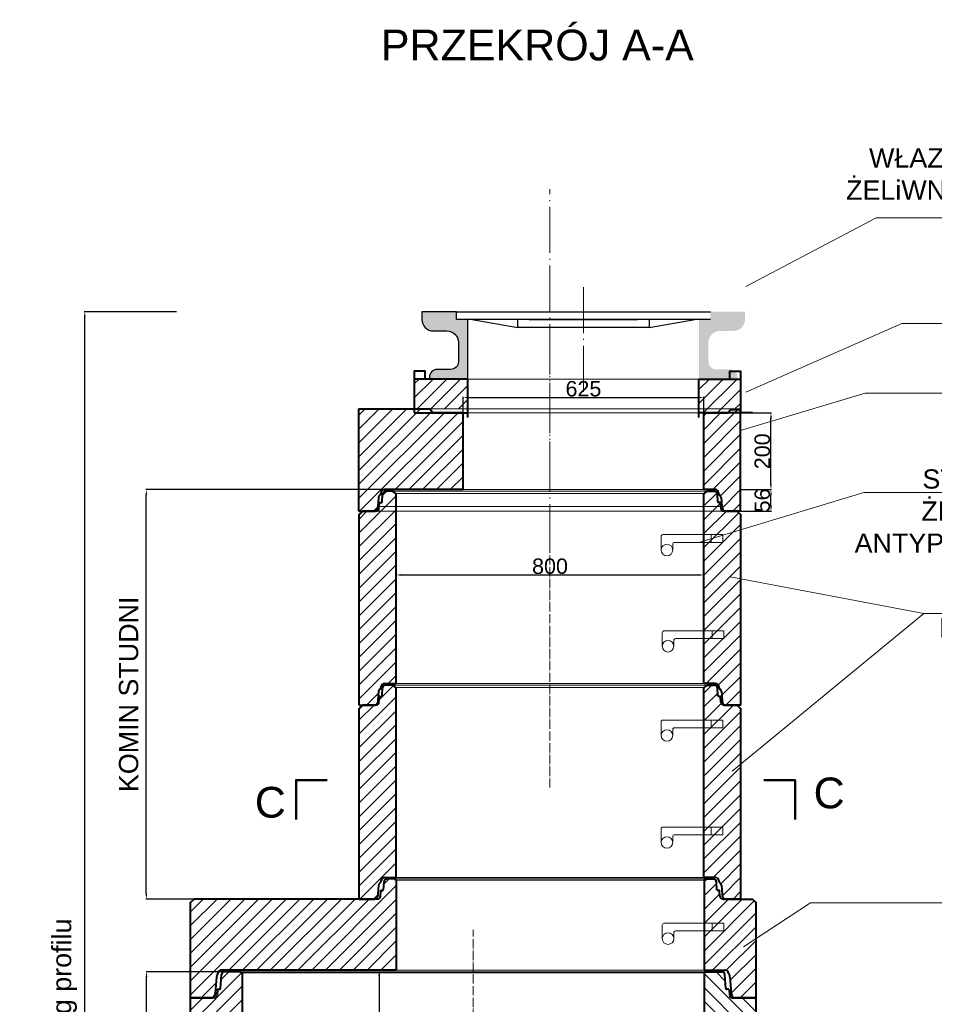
# Model space of a CAD drawing. Header units: millimetres. Extents: x 2899 to 19905, y -19 to 6657.
# Tile 3 of 6: x 2899 to 5276, y 4027 to 6586. Entities that reach past the tile are written whole.
import ezdxf

# ---------------------------------------------------------------- set-up
doc = ezdxf.new("R2010")
doc.units = ezdxf.units.MM
doc.linetypes.add('ACAD_ISO04W100', pattern=[30.5, 24, -3, 0.5, -3])
doc.layers.add('kresk', color=7, linetype='Continuous')
doc.layers.add('studnia', color=3, linetype='Continuous')
for name, color, linetype, lineweight in [('odnośniki', 7, 'Continuous', 15), ('Osie', 222, 'ACAD_ISO04W100', 20), ('Pomocnicze', 174, 'Continuous', 13), ('Przekrój', 1, 'Continuous', 40), ('Stopnie', 22, 'Continuous', 13), ('Szrafowanie', 251, 'Continuous', 9), ('Widok', 8, 'Continuous', 20), ('Wymiarowanie', 84, 'Continuous', 13)]:
    doc.layers.add(name, color=color, linetype=linetype, lineweight=lineweight)
doc.styles.add('arial', font='arial.ttf')
doc.dimstyles.new('ISO-25', dxfattribs={"dimtxt": 40, "dimasz": 14, "dimexe": 1.25, "dimexo": 0.625, "dimgap": 2, "dimtad": 1, "dimtxsty": 'arial', "dimcen": 2.5, "dimadec": 0, "dimazin": 0, "dimtfac": 1, "dimtmove": 0, "dimatfit": 3, "dimfxl": 0, "dimarcsym": 0})
pattern_1 = [(45, (-116239.69, -7192.924), (-17.960512, 17.960512), [])]
pattern_2 = [(45, (-116239.69, -7456.09), (-17.960512, 17.960512), [])]
pattern_3 = [(45, (-120020.768, -11756.494), (-17.960512, 17.960512), [])]

# ---------------------------------------------------------------- blocks, each defined once
blk = doc.blocks.new('*D7')
at = {"layer": 'Defpoints', "color": 0, "transparency": 16777216}
for p in [(3877.1, 5305.9), (4677.1, 5304.8), (4677.1, 5142.6)]:
    blk.add_point(p, dxfattribs=at)
at = {"layer": 'Wymiarowanie', "color": 0, "lineweight": -2, "transparency": 16777216}
for p, q in [((3877.1, 5305.2), (3877.1, 5141.4)), ((4677.1, 5304.2), (4677.1, 5141.4)), ((3891.1, 5142.6), (4663.1, 5142.6))]:
    blk.add_line(p, q, dxfattribs=at)
at = {"layer": 'Wymiarowanie', "color": 0, "transparency": 16777216}
for points in [[(3891.1, 5145), (3891.1, 5140.3), (3877.1, 5142.6)], [(4663.1, 5145), (4663.1, 5140.3), (4677.1, 5142.6)]]:
    blk.add_solid(points, dxfattribs=at)
at = {"layer": 'Wymiarowanie', "color": 0, "transparency": 16777216, "insert": (4277.1, 5165.1), "char_height": 40, "attachment_point": 5, "style": 'arial'}
blk.add_mtext('800', dxfattribs=at)
blk = doc.blocks.new('*D15')
at = {"layer": 'Defpoints', "color": 0, "transparency": 16777216}
for p in [(3228.6, 4111.4), (3431.7, 4111.4), (3342.6, 2303.4)]:
    blk.add_point(p, dxfattribs=at)
at = {"layer": 'Wymiarowanie', "color": 0, "lineweight": -2, "transparency": 16777216}
for p, q in [((3431.1, 4111.4), (3227.4, 4111.4)), ((3228.6, 2317.4), (3228.6, 4097.4)), ((3342, 2303.4), (3227.4, 2303.4))]:
    blk.add_line(p, q, dxfattribs=at)
at = {"layer": 'Wymiarowanie', "color": 0, "transparency": 16777216}
for points in [[(3226.3, 4097.4), (3231, 4097.4), (3228.6, 4111.4)], [(3226.3, 2317.4), (3231, 2317.4), (3228.6, 2303.4)]]:
    blk.add_solid(points, dxfattribs=at)
at = {"layer": 'Wymiarowanie', "color": 0, "transparency": 16777216, "insert": (3182.8, 3207.4), "char_height": 50, "attachment_point": 5, "rotation": 90, "style": 'arial'}
blk.add_mtext('KOMORA STUDNI', dxfattribs=at)
blk = doc.blocks.new('*D16')
at = {"layer": 'Defpoints', "color": 0, "transparency": 16777216}
for p in [(3228.1, 5364.4), (4051.5, 5364.4), (3352.2, 4300.4)]:
    blk.add_point(p, dxfattribs=at)
at = {"layer": 'Wymiarowanie', "color": 0, "lineweight": -2, "transparency": 16777216}
for p, q in [((4050.8, 5364.4), (3226.9, 5364.4)), ((3228.1, 4314.4), (3228.1, 5350.4)), ((3351.6, 4300.4), (3226.9, 4300.4))]:
    blk.add_line(p, q, dxfattribs=at)
at = {"layer": 'Wymiarowanie', "color": 0, "transparency": 16777216}
for points in [[(3225.8, 5350.4), (3230.5, 5350.4), (3228.1, 5364.4)], [(3225.8, 4314.4), (3230.5, 4314.4), (3228.1, 4300.4)]]:
    blk.add_solid(points, dxfattribs=at)
at = {"layer": 'Wymiarowanie', "color": 0, "transparency": 16777216, "insert": (3182.3, 4832.4), "char_height": 50, "attachment_point": 5, "rotation": 90, "style": 'arial'}
blk.add_mtext('KOMIN STUDNI', dxfattribs=at)
blk = doc.blocks.new('*D9')
at = {"layer": 'Defpoints', "color": 0, "transparency": 16777216}
for p in [(4676.5, 5603.9), (4051.5, 5563.8), (4676.5, 5563.8)]:
    blk.add_point(p, dxfattribs=at)
at = {"layer": 'Wymiarowanie', "color": 0, "lineweight": -2, "transparency": 16777216}
for p, q in [((4051.5, 5564.4), (4051.5, 5605.2)), ((4676.5, 5564.4), (4676.5, 5605.2)), ((4065.5, 5603.9), (4662.5, 5603.9))]:
    blk.add_line(p, q, dxfattribs=at)
at = {"layer": 'Wymiarowanie', "color": 0, "transparency": 16777216}
for points in [[(4065.5, 5606.3), (4065.5, 5601.6), (4051.5, 5603.9)], [(4662.5, 5606.3), (4662.5, 5601.6), (4676.5, 5603.9)]]:
    blk.add_solid(points, dxfattribs=at)
at = {"layer": 'Wymiarowanie', "color": 0, "transparency": 16777216, "insert": (4364, 5626.4), "char_height": 40, "attachment_point": 5, "style": 'arial'}
blk.add_mtext('625', dxfattribs=at)
blk = doc.blocks.new('*D10')
at = {"layer": 'Defpoints', "color": 0, "transparency": 16777216}
for p in [(4772.5, 5364.4), (4851.3, 5364.4), (4772.5, 5308.4)]:
    blk.add_point(p, dxfattribs=at)
at = {"layer": 'Wymiarowanie', "color": 0, "lineweight": -2, "transparency": 16777216}
for p, q in [((4773.1, 5364.4), (4852.6, 5364.4)), ((4851.3, 5322.4), (4851.3, 5350.4)), ((4773.1, 5308.4), (4852.6, 5308.4))]:
    blk.add_line(p, q, dxfattribs=at)
at = {"layer": 'Wymiarowanie', "color": 0, "transparency": 16777216}
for points in [[(4849, 5350.4), (4853.6, 5350.4), (4851.3, 5364.4)], [(4849, 5322.4), (4853.6, 5322.4), (4851.3, 5308.4)]]:
    blk.add_solid(points, dxfattribs=at)
at = {"layer": 'Wymiarowanie', "color": 0, "transparency": 16777216, "insert": (4828.9, 5336.4), "char_height": 40, "attachment_point": 5, "rotation": 90, "style": 'arial'}
blk.add_mtext('56', dxfattribs=at)
blk = doc.blocks.new('*D11')
at = {"layer": 'Defpoints', "color": 0, "transparency": 16777216}
for p in [(4772.5, 5563.8), (4851.3, 5563.8), (4772.5, 5364.4)]:
    blk.add_point(p, dxfattribs=at)
at = {"layer": 'Wymiarowanie', "color": 0, "lineweight": -2, "transparency": 16777216}
for p, q in [((4773.1, 5563.8), (4852.6, 5563.8)), ((4851.3, 5378.4), (4851.3, 5549.8)), ((4773.1, 5364.4), (4852.6, 5364.4))]:
    blk.add_line(p, q, dxfattribs=at)
at = {"layer": 'Wymiarowanie', "color": 0, "transparency": 16777216}
for points in [[(4849, 5549.8), (4853.6, 5549.8), (4851.3, 5563.8)], [(4849, 5378.4), (4853.6, 5378.4), (4851.3, 5364.4)]]:
    blk.add_solid(points, dxfattribs=at)
at = {"layer": 'Wymiarowanie', "color": 0, "transparency": 16777216, "insert": (4828.9, 5464.1), "char_height": 40, "attachment_point": 5, "rotation": 90, "style": 'arial'}
blk.add_mtext('200', dxfattribs=at)
blk = doc.blocks.new('A$C60866527')
at = {"layer": 'Szrafowanie'}
h = blk.add_hatch(dxfattribs=at)
h.set_pattern_fill('ANSI31', color=256, scale=8, style=0)
h.set_pattern_definition([(45, (-119582.268, -10324.494), (-17.960512, 17.960512), [])])
h.paths.add_polyline_path([(135, 568.8), (133.4, 568.8), (130.2, 572), (89.1, 572, 0.391731), (81.2, 564.6), (78.4, 528.6, -0.391731), (76, 526.4), (71.8, 526.4, 0.394639), (70.2, 524.9), (69.3, 511.5, -0.394639), (61.3, 504), (0, 504), (0, 0), (55.3, 0, 0.339227), (63, 5.9), (64.6, 12), (67.8, 53.9, -0.202057), (70.2, 59.7, 0.142323), (71.5, 64, -0.414214), (79.5, 72), (135, 72)])
h = blk.add_hatch(dxfattribs=at)
h.set_pattern_fill('ANSI31', color=256, scale=8, style=0)
h.set_pattern_definition([(135, (121052.267, -10324.494), (17.960512, 17.960512), [])])
h.paths.add_polyline_path([(1335, 568.8), (1336.6, 568.8), (1339.8, 572), (1380.9, 572, -0.391731), (1388.8, 564.6), (1391.6, 528.6, 0.391731), (1394, 526.4), (1398.2, 526.4, -0.394639), (1399.8, 524.9), (1400.7, 511.5, 0.394639), (1408.7, 504), (1470, 504), (1470, 0), (1414.7, 0, -0.339227), (1407, 5.9), (1405.4, 12), (1402.2, 53.9, 0.202057), (1399.8, 59.7, -0.142323), (1398.5, 64, 0.414214), (1390.5, 72), (1335, 72)])
at = {"layer": 'Przekrój'}
for p, q in [((78.4, 528.6), (81.2, 564.6)), ((130.2, 572), (89.1, 572)), ((133.4, 568.8), (130.2, 572)), ((135, 568.8), (133.4, 568.8)), ((135, 568.8), (135, 72)), ((1335, 568.8), (1335, 72)), ((1335, 568.8), (1336.6, 568.8)), ((1336.6, 568.8), (1339.8, 572)), ((1339.8, 572), (1380.9, 572)), ((1391.6, 528.6), (1388.8, 564.6)), ((70.2, 524.9), (69.3, 511.5)), ((71.8, 526.4), (76, 526.4)), ((1398.2, 526.4), (1394, 526.4)), ((1399.8, 524.9), (1400.7, 511.5)), ((0, 0), (0, 504)), ((61.3, 504), (0, 504)), ((1408.7, 504), (1470, 504)), ((1470, 0), (1470, 504)), ((67.8, 53.9), (64.6, 12)), ((135, 72), (79.5, 72)), ((1335, 72), (1390.5, 72)), ((1402.2, 53.9), (1405.4, 12)), ((64.6, 12), (63, 5.9)), ((1405.4, 12), (1407, 5.9)), ((0, 0), (55.3, 0)), ((1470, 0), (1414.7, 0))]:
    blk.add_line(p, q, dxfattribs=at)
for centre, radius, start, end in [((89.1, 564), 8, 90, 175.5672), ((1380.9, 564), 8, 4.4328, 90), ((71.8, 524.8), 1.6, 90, 176.1445), ((76, 528.8), 2.4, 270, 355.5672), ((1394, 528.8), 2.4, 184.4328, 270), ((1398.2, 524.8), 1.6, 3.8555, 90), ((61.3, 512), 8, 270, 356.1445), ((1408.7, 512), 8, 183.8555, 270), ((75.8, 53.9), 8, 134.3071, 180), ((63.4, 64), 8.08, 327.4884, 359.8888), ((79.5, 64), 8, 90, 180), ((1390.5, 64), 8, 0, 90), ((1406.6, 64), 8.08, 180.1112, 212.5116), ((1394.2, 53.9), 8, 0, 45.6929), ((55.3, 8), 8, 270, 344.9533), ((1414.7, 8), 8, 195.0467, 270)]:
    blk.add_arc(centre, radius, start, end, dxfattribs=at)
at = {"layer": 'Widok'}
for p, q in [((130.2, 572), (1339.8, 572)), ((135, 568.8), (1335, 568.8)), ((135, 72), (1335, 72))]:
    blk.add_line(p, q, dxfattribs=at)
blk = doc.blocks.new('A$C73A06447')
at = {"layer": 'Szrafowanie'}
h = blk.add_hatch(dxfattribs=at)
h.set_pattern_fill('ANSI31', color=256, scale=8, style=0)
h.set_pattern_definition(pattern_3)
h.paths.add_polyline_path([(96, 549.6), (94.4, 549.6), (88, 556), (68.9, 556, 0.393329), (61, 548.6), (59.5, 527.9, -0.393329), (57.9, 526.4), (54.2, 526.4, 0.372738), (52.6, 525), (51.6, 511.4, -0.393329), (43.7, 504), (9.6, 504), (1.6, 496), (0, 496), (0, 0), (39.7, 0, 0.340366), (47.4, 6), (49, 12), (50.7, 34.8, -0.249557), (54.2, 41.4, 0.247018), (57.7, 48, -0.414214), (65.7, 56), (96, 56)])
h = blk.add_hatch(dxfattribs=at)
h.set_pattern_fill('ANSI31', color=256, scale=8, style=0)
h.set_pattern_definition(pattern_3)
h.paths.add_polyline_path([(992, 496), (990.4, 496), (982.4, 504), (952.3, 504), (948.3, 504, -0.393329), (940.4, 511.4), (939.4, 525, 0.372738), (937.8, 526.4), (934.1, 526.4, -0.393329), (932.5, 527.9), (931, 548.6, 0.393329), (923.1, 556), (904, 556), (897.6, 549.6), (896, 549.6), (896, 56), (926.3, 56, -0.414214), (934.3, 48, 0.247018), (937.8, 41.4, -0.249557), (941.3, 34.8), (943, 12), (944.6, 6, 0.340366), (952.3, 0), (992, 0)])
at = {"layer": 'Przekrój'}
for p, q in [((59.5, 527.9), (61, 548.6)), ((88, 556), (68.4, 556)), ((94.4, 549.6), (88, 556)), ((94.4, 549.6), (96, 549.6)), ((96, 56), (96, 549.6)), ((897.6, 549.6), (896, 549.6)), ((896, 56), (896, 549.6)), ((897.6, 549.6), (904, 556)), ((904, 556), (923.6, 556)), ((932.5, 527.9), (931, 548.6)), ((51.6, 511.4), (52.6, 524.8)), ((54.2, 526.4), (57.9, 526.4)), ((937.8, 526.4), (934.1, 526.4)), ((940.4, 511.4), (939.4, 524.8)), ((0, 0), (0, 496)), ((1.6, 496), (0, 496)), ((1.6, 496), (9.6, 504)), ((43.7, 504), (9.6, 504)), ((948.3, 504), (982.4, 504)), ((990.4, 496), (982.4, 504)), ((990.4, 496), (992, 496)), ((992, 0), (992, 496)), ((65.7, 56), (96, 56)), ((926.3, 56), (896, 56)), ((50.7, 35.9), (49, 12)), ((941.3, 35.9), (943, 12)), ((49, 12), (47.4, 6)), ((943, 12), (944.6, 6)), ((0, 0), (39.7, 0)), ((992, 0), (952.3, 0))]:
    blk.add_line(p, q, dxfattribs=at)
for centre, radius, start, end in [((68.9, 548), 8, 90, 175.8846), ((923.1, 548), 8, 4.1154, 90), ((54.2, 524.8), 1.6, 90, 180), ((57.9, 528), 1.6, 270, 355.8846), ((934.1, 528), 1.6, 184.1154, 270), ((937.8, 524.8), 1.6, 0, 90), ((43.7, 512), 8, 270, 355.8846), ((948.3, 512), 8, 184.1154, 270), ((65.7, 48), 8, 90, 180), ((926.3, 48), 8, 0, 90), ((58.7, 34.8), 8, 123.9505, 171.8059), ((49.7, 48), 8, 304.4987, 0), ((942.3, 48), 8, 180, 235.5013), ((933.3, 34.8), 8, 8.1941, 56.0495), ((39.7, 8), 8, 270, 345.1872), ((952.3, 8), 8, 194.8128, 270)]:
    blk.add_arc(centre, radius, start, end, dxfattribs=at)
at = {"layer": 'Widok'}
for p, q in [((88, 556), (904, 556)), ((96, 549.6), (896, 549.6)), ((96, 56), (896, 56))]:
    blk.add_line(p, q, dxfattribs=at)
blk = doc.blocks.new('*D17')
at = {"layer": 'Defpoints', "color": 0, "transparency": 16777216}
for p in [(3834.7, 4115.4), (3834.2, 2651.9), (3835.5, 2651.9)]:
    blk.add_point(p, dxfattribs=at)
at = {"layer": 'Wymiarowanie', "color": 0, "lineweight": -2, "transparency": 16777216}
for p, q in [((3834.1, 4115.4), (3832.2, 4115.4)), ((3833.4, 4101.4), (3834.2, 2665.9)), ((3834.9, 2651.9), (3832.9, 2651.9))]:
    blk.add_line(p, q, dxfattribs=at)
at = {"layer": 'Wymiarowanie', "color": 0, "transparency": 16777216}
for points in [[(3835.7, 4101.4), (3831.1, 4101.4), (3833.4, 4115.4)], [(3836.5, 2665.9), (3831.8, 2665.9), (3834.2, 2651.9)]]:
    blk.add_solid(points, dxfattribs=at)
at = {"layer": 'Wymiarowanie', "color": 0, "transparency": 16777216, "insert": (3865.8, 3383.7), "char_height": 50, "attachment_point": 5, "rotation": 270.0302, "style": 'arial'}
blk.add_mtext('min. 2,0m', dxfattribs=at)
blk = doc.blocks.new('*D34')
at = {"layer": 'Defpoints', "color": 0, "transparency": 16777216}
for p in [(3068.1, 5826.9), (3306.8, 5826.9), (3182.1, 2303.4)]:
    blk.add_point(p, dxfattribs=at)
at = {"layer": 'Wymiarowanie', "color": 0, "lineweight": -2, "transparency": 16777216}
for p, q in [((3306.2, 5826.9), (3066.9, 5826.9)), ((3068.1, 2317.4), (3068.1, 5812.9)), ((3181.4, 2303.4), (3066.9, 2303.4))]:
    blk.add_line(p, q, dxfattribs=at)
at = {"layer": 'Wymiarowanie', "color": 0, "transparency": 16777216}
for points in [[(3065.8, 5812.9), (3070.5, 5812.9), (3068.1, 5826.9)], [(3065.8, 2317.4), (3070.5, 2317.4), (3068.1, 2303.4)]]:
    blk.add_solid(points, dxfattribs=at)
at = {"layer": 'Wymiarowanie', "color": 0, "transparency": 16777216, "insert": (3015.4, 4065.2), "char_height": 50, "attachment_point": 5, "rotation": 90, "style": 'arial'}
blk.add_mtext('H wg profilu', dxfattribs=at)

msp = doc.modelspace()

# ---------------------------------------------------------------- hatches: boundary and pattern name
at = {"layer": 'kresk'}
h = msp.add_hatch(color=0, dxfattribs=at)
h.paths.add_polyline_path([(4063.952, 5806.919), (4033.952, 5806.919), (4033.952, 5826.919), (3943.987, 5826.919), (3943.987, 5806.919, 0.41421356), (3973.987, 5776.919), (4008.952, 5776.919, -0.41421356), (4038.952, 5746.919), (4038.952, 5696.919, -0.41421356), (4018.952, 5676.919), (3983.952, 5676.919, 0.41421356), (3963.952, 5656.919), (3963.952, 5651.919), (4063.952, 5651.919)])
h.paths.add_polyline_path([(4783.917, 5806.919), (4783.917, 5826.919), (4693.952, 5826.919), (4693.952, 5806.919), (4663.952, 5806.919), (4663.952, 5651.919), (4763.952, 5651.919), (4763.952, 5656.919, 0.41421356), (4743.952, 5676.919), (4708.952, 5676.919, -0.41421356), (4688.952, 5696.919), (4688.952, 5746.919, -0.41421356), (4718.952, 5776.919), (4753.917, 5776.919, 0.41421356)])
at = {"layer": 'Szrafowanie'}
h = msp.add_hatch(dxfattribs=at)
h.set_pattern_fill('ANSI31', color=256, scale=8, style=0)
h.set_pattern_definition(pattern_1)
h.paths.add_polyline_path([(4063.952, 5651.919), (3963.952, 5651.919), (3924.503, 5651.919), (3924.503, 5574.403), (3965.425, 5574.403), (4063.952, 5574.403)])
h = msp.add_hatch(dxfattribs=at)
h.set_pattern_fill('ANSI31', color=256, scale=8, style=0)
h.set_pattern_definition(pattern_1)
h.paths.add_polyline_path([(4772.452, 5563.778), (4773.077, 5651.919), (4663.952, 5651.919), (4663.952, 5563.778), (4740.452, 5563.778), (4745.274, 5571.778), (4772.452, 5571.778)])
h = msp.add_hatch(dxfattribs=at)
h.set_pattern_fill('ANSI31', color=256, scale=8, style=0)
h.set_pattern_definition([(45, (-120594.613, -9150.303), (-17.960512, 17.960512), [])])
h.paths.add_polyline_path([(4051.452, 5564.403), (3971.452, 5564.403), (3965.425, 5574.403), (3780.452, 5574.403), (3780.452, 5308.403), (3820.144, 5308.403, 0.34036562), (3827.878, 5314.358), (3829.477, 5320.403), (3831.108, 5343.174, -0.24955747), (3834.64, 5349.81, 0.24701793), (3838.109, 5356.403, -0.41421356), (3846.109, 5364.403), (4051.452, 5364.403)])
h.paths.add_polyline_path([(4676.452, 5364.403), (4706.795, 5364.403, -0.41421356), (4714.795, 5356.403, 0.24701793), (4718.264, 5349.81, -0.24955747), (4721.796, 5343.174), (4723.427, 5320.403), (4725.026, 5314.358, 0.34036562), (4732.76, 5308.403), (4772.452, 5308.403), (4772.452, 5571.778), (4745.274, 5571.778), (4740.452, 5563.778), (4676.452, 5563.778)])
h = msp.add_hatch(dxfattribs=at)
h.set_pattern_fill('ANSI31', color=256, scale=8, style=0)
h.set_pattern_definition(pattern_2)
h.paths.add_polyline_path([(3877.077, 4850.003), (3875.477, 4850.003), (3869.077, 4856.403), (3850.019, 4856.403, 0.39332913), (3842.039, 4848.977), (3840.551, 4828.289, -0.39332913), (3838.955, 4826.803), (3835.277, 4826.803, 0.37273767), (3833.694, 4825.432), (3832.715, 4811.829, -0.39332913), (3824.736, 4804.403), (3790.677, 4804.403), (3782.677, 4796.403), (3781.077, 4796.403), (3781.077, 4300.403), (3820.769, 4300.403, 0.34036562), (3828.503, 4306.358), (3830.102, 4312.403), (3831.733, 4335.174, -0.24955747), (3835.265, 4341.81, 0.24701793), (3838.734, 4348.403, -0.41421356), (3846.734, 4356.403), (3877.077, 4356.403)])
h = msp.add_hatch(dxfattribs=at)
h.set_pattern_fill('ANSI31', color=256, scale=8, style=0)
h.set_pattern_definition(pattern_2)
h.paths.add_polyline_path([(4773.077, 4796.403), (4771.477, 4796.403), (4763.477, 4804.403), (4733.385, 4804.403), (4729.419, 4804.403, -0.39332913), (4721.439, 4811.829), (4720.461, 4825.432, 0.37273767), (4718.877, 4826.803), (4715.199, 4826.803, -0.39332913), (4713.603, 4828.289), (4712.115, 4848.977, 0.39332913), (4704.136, 4856.403), (4685.077, 4856.403), (4678.677, 4850.003), (4677.077, 4850.003), (4677.077, 4356.403), (4707.42, 4356.403, -0.41421356), (4715.42, 4348.403, 0.24701793), (4718.889, 4341.81, -0.24955747), (4722.421, 4335.174), (4724.052, 4312.403), (4725.651, 4306.358, 0.34036562), (4733.385, 4300.403), (4773.077, 4300.403)])
h = msp.add_hatch(dxfattribs=at)
h.set_pattern_fill('ANSI31', color=256, scale=8, style=0)
h.set_pattern_definition(pattern_1)
h.paths.add_polyline_path([(3877.577, 4349.203), (3875.977, 4349.203), (3872.777, 4352.403), (3853.719, 4352.403, 0.39332913), (3845.739, 4344.977), (3844.251, 4324.289, -0.39332913), (3842.655, 4322.803), (3838.977, 4322.803, 0.37273767), (3837.394, 4321.432), (3836.415, 4307.829, -0.39332913), (3828.436, 4300.403), (3352.177, 4300.403), (3344.177, 4292.403), (3342.577, 4292.403), (3342.577, 4043.403), (3397.848, 4043.403, 0.33922704), (3405.574, 4049.327), (3407.208, 4055.403), (3410.399, 4097.353, -0.2020571), (3412.811, 4103.078, 0.14232292), (3414.077, 4107.403, -0.41421356), (3422.077, 4115.403), (3477.577, 4115.403), (3877.577, 4115.403)])
h = msp.add_hatch(dxfattribs=at)
h.set_pattern_fill('ANSI31', color=256, scale=8, style=0)
h.set_pattern_definition(pattern_1)
h.paths.add_polyline_path([(4812.577, 4292.403), (4810.977, 4292.403), (4802.977, 4300.403), (4726.719, 4300.403, -0.39332913), (4718.739, 4307.829), (4717.761, 4321.432, 0.37273767), (4716.177, 4322.803), (4712.499, 4322.803, -0.39332913), (4710.903, 4324.289), (4709.415, 4344.977, 0.39332913), (4701.436, 4352.403), (4682.377, 4352.403), (4679.177, 4349.203), (4677.577, 4349.203), (4677.577, 4115.403), (4733.077, 4115.403, -0.41421356), (4741.077, 4107.403, 0.14232292), (4742.343, 4103.078, -0.2020571), (4744.755, 4097.353), (4747.947, 4055.403), (4749.58, 4049.327, 0.33922704), (4757.306, 4043.403), (4812.577, 4043.403)])

# ---------------------------------------------------------------- linework, layer by layer
at = {"layer": 'odnośniki'}
for points in [[(4785.693, 5892.793), (5124.289, 6071.151), (5670.084, 6071.151), (6004.313, 5887.358)], [(4785.693, 5617.651), (5191.108, 5796.009), (5604.882, 5796.009), (6004.313, 5612.216)], [(4772.452, 5518.405), (5096.22, 5615.381), (5672.778, 5615.381), (5953.058, 5492.256)], [(4663.407, 5227.407), (5092.942, 5356.895), (5669.5, 5356.895), (6239.275, 5248.861)], [(4745.582, 5137.723), (5248.478, 5042.61), (5532.138, 5042.61), (5948.141, 5119.488)], [(5248.478, 5042.61), (4750.06, 4632.748)], [(4779.671, 4175.784), (4953.902, 4290.718), (5460.223, 4290.718), (5740.144, 4186.171)]]:
    msp.add_lwpolyline(points, dxfattribs=at)
at = {"layer": 'Osie', "ltscale": 5}
for p, q in [((4277.077, 5369.613), (4277.077, 6145.734)), ((4363.952, 5618.551), (4363.952, 5890.252)), ((4276.452, 5206.446), (4276.452, 5678.567))]:
    msp.add_line(p, q, dxfattribs=at)
at = {"layer": 'Osie'}
for p, q in [((4277.077, 4590.034), (4277.077, 5326.558)), ((4077.577, 2220.203), (4077.577, 4220.42))]:
    msp.add_line(p, q, dxfattribs=at)
at = {"layer": 'Pomocnicze'}
for q in [(4677.577, 4358.145), (4677.577, 4194.04)]:
    msp.add_line((4677.577, 4349.203), q, dxfattribs=at)
at = {"layer": 'Przekrój'}
for p, q in [((3780.452, 5308.403), (3780.452, 5574.403)), ((3780.452, 5574.403), (3965.425, 5574.403)), ((3971.452, 5564.403), (3965.425, 5574.403)), ((4051.452, 5564.403), (3971.452, 5564.403)), ((4051.452, 5364.403), (4051.452, 5564.403)), ((4676.452, 5364.403), (4676.452, 5563.778)), ((4676.452, 5563.778), (4740.452, 5563.778)), ((4740.452, 5563.778), (4745.274, 5571.778)), ((4772.452, 5571.778), (4745.274, 5571.778)), ((4772.452, 5308.403), (4772.452, 5571.778)), ((4051.452, 5364.403), (4051.452, 5524.403)), ((4051.452, 5364.403), (3846.109, 5364.403)), ((4706.795, 5364.403), (4676.452, 5364.403)), ((3831.19, 5344.314), (3829.477, 5320.403)), ((4721.715, 5344.314), (4723.427, 5320.403)), ((3780.452, 5308.403), (3820.144, 5308.403)), ((3829.477, 5320.403), (3827.878, 5314.358)), ((4723.427, 5320.403), (4725.026, 5314.358)), ((4772.452, 5308.403), (4732.76, 5308.403)), ((3840.551, 4828.289), (3842.039, 4848.977)), ((3869.077, 4856.403), (3849.522, 4856.403)), ((3875.477, 4850.003), (3869.077, 4856.403)), ((3875.477, 4850.003), (3877.077, 4850.003)), ((3877.077, 4356.403), (3877.077, 4850.003)), ((4678.677, 4850.003), (4677.077, 4850.003)), ((4677.077, 4356.403), (4677.077, 4850.003)), ((4678.677, 4850.003), (4685.077, 4856.403)), ((4685.077, 4856.403), (4704.633, 4856.403)), ((4713.603, 4828.289), (4712.115, 4848.977)), ((3832.715, 4811.829), (3833.677, 4825.203)), ((3835.277, 4826.803), (3838.955, 4826.803)), ((4718.877, 4826.803), (4715.199, 4826.803)), ((4721.439, 4811.829), (4720.477, 4825.203)), ((3781.077, 4300.403), (3781.077, 4796.403)), ((3782.677, 4796.403), (3781.077, 4796.403)), ((3782.677, 4796.403), (3790.677, 4804.403)), ((3824.736, 4804.403), (3790.677, 4804.403)), ((4729.419, 4804.403), (4763.477, 4804.403)), ((4771.477, 4796.403), (4763.477, 4804.403)), ((4771.477, 4796.403), (4773.077, 4796.403)), ((4773.077, 4300.403), (4773.077, 4796.403)), ((3846.734, 4356.403), (3877.077, 4356.403)), ((3872.777, 4352.403), (3853.222, 4352.403)), ((3875.977, 4349.203), (3872.777, 4352.403)), ((4707.42, 4356.403), (4677.077, 4356.403)), ((4679.177, 4349.203), (4682.377, 4352.403)), ((4682.377, 4352.403), (4701.933, 4352.403)), ((3831.815, 4336.314), (3830.102, 4312.403)), ((3844.251, 4324.289), (3845.739, 4344.977)), ((3877.577, 4349.203), (3875.977, 4349.203)), ((3877.577, 4349.203), (3877.577, 4115.403)), ((4677.577, 4349.203), (4679.177, 4349.203)), ((4677.577, 4349.203), (4677.577, 4115.403)), ((4710.903, 4324.289), (4709.415, 4344.977)), ((4722.34, 4336.314), (4724.052, 4312.403)), ((3344.177, 4292.403), (3352.177, 4300.403)), ((3828.436, 4300.403), (3352.177, 4300.403)), ((3781.077, 4300.403), (3820.769, 4300.403)), ((3830.102, 4312.403), (3828.503, 4306.358)), ((3836.415, 4307.829), (3837.377, 4321.203)), ((3838.977, 4322.803), (3842.655, 4322.803)), ((4716.177, 4322.803), (4712.499, 4322.803)), ((4718.739, 4307.829), (4717.777, 4321.203)), ((4724.052, 4312.403), (4725.651, 4306.358)), ((4726.719, 4300.403), (4802.977, 4300.403)), ((4773.077, 4300.403), (4733.385, 4300.403)), ((4810.977, 4292.403), (4802.977, 4300.403)), ((3342.577, 4043.403), (3342.577, 4292.403)), ((3344.177, 4292.403), (3342.577, 4292.403)), ((4810.977, 4292.403), (4812.577, 4292.403)), ((4812.577, 4043.403), (4812.577, 4292.403)), ((3410.399, 4097.353), (3407.208, 4055.403)), ((3477.577, 4115.403), (3422.077, 4115.403)), ((3877.577, 4115.403), (3437.077, 4115.403)), ((4677.577, 4115.403), (4733.077, 4115.403)), ((4744.755, 4097.353), (4747.947, 4055.403)), ((3407.208, 4055.403), (3405.574, 4049.327)), ((4747.947, 4055.403), (4749.58, 4049.327)), ((3342.577, 4043.403), (3397.848, 4043.403)), ((4812.577, 4043.403), (4757.306, 4043.403))]:
    msp.add_line(p, q, dxfattribs=at)
for points in [[(3952.286, 5651.919), (3952.286, 5671.919), (3924.503, 5671.919), (3924.503, 5651.919)], [(4744.669, 5651.937), (4744.669, 5671.937), (4772.452, 5671.937), (4772.452, 5651.937)], [(4063.952, 5551.919), (4063.952, 5651.919), (3924.503, 5651.919), (3924.503, 5563.778)], [(4663.952, 5551.919), (4663.952, 5651.919), (4772.452, 5651.919), (4772.452, 5563.778)], [(3924.503, 5563.778), (4063.952, 5563.778)], [(4803.402, 5563.778), (4663.952, 5563.778)]]:
    msp.add_lwpolyline(points, dxfattribs=at)
for centre, radius, start, end in [((3839.108, 5343.174), 8, 123.95049, 171.805941), ((3830.109, 5356.403), 8, 304.498714, 0), ((3846.109, 5356.403), 8, 90, 180), ((4706.795, 5356.403), 8, 0, 90), ((4722.795, 5356.403), 8, 180, 235.501286), ((4713.796, 5343.174), 8, 8.194059, 56.04951), ((3820.144, 5316.403), 8, 270, 345.187236), ((4732.76, 5316.403), 8, 194.812764, 270), ((3850.019, 4848.403), 8, 90, 175.884639), ((4704.136, 4848.403), 8, 4.115361, 90), ((3824.736, 4812.403), 8, 270, 355.884639), ((3835.277, 4825.203), 1.6, 90, 180), ((3838.955, 4828.403), 1.6, 270, 355.884639), ((4715.199, 4828.403), 1.6, 184.115361, 270), ((4718.877, 4825.203), 1.6, 0, 90), ((4729.419, 4812.403), 8, 184.115361, 270), ((3846.734, 4348.403), 8, 90, 180), ((3853.719, 4344.403), 8, 90, 175.884639), ((4701.436, 4344.403), 8, 4.115361, 90), ((4707.42, 4348.403), 8, 0, 90), ((3839.733, 4335.174), 8, 123.95049, 171.805941), ((3830.734, 4348.403), 8, 304.498714, 0), ((4723.42, 4348.403), 8, 180, 235.501286), ((4714.421, 4335.174), 8, 8.194059, 56.04951), ((3820.769, 4308.403), 8, 270, 345.187236), ((3828.436, 4308.403), 8, 270, 355.884639), ((3838.977, 4321.203), 1.6, 90, 180), ((3842.655, 4324.403), 1.6, 270, 355.884639), ((4712.499, 4324.403), 1.6, 184.115361, 270), ((4716.177, 4321.203), 1.6, 0, 90), ((4726.719, 4308.403), 8, 184.115361, 270), ((4733.385, 4308.403), 8, 194.812764, 270), ((3418.399, 4097.353), 8, 134.307131, 180), ((3406, 4107.419), 8.078, 327.488433, 359.888847), ((3422.077, 4107.403), 8, 90, 180), ((4733.077, 4107.403), 8, 0, 90), ((4749.155, 4107.419), 8.078, 180.111153, 212.511567), ((4736.755, 4097.353), 8, 0, 45.692869), ((3397.848, 4051.403), 8, 270, 344.953303), ((4757.306, 4051.403), 8, 195.046697, 270)]:
    msp.add_arc(centre, radius, start, end, dxfattribs=at)
at = {"layer": 'Stopnie'}
for p, q in [((4725.907, 5247.407), (4570.907, 5247.407)), ((4695.907, 5227.407), (4695.907, 5247.407)), ((4725.907, 5227.407), (4725.907, 5247.407)), ((4565.907, 5207.407), (4565.907, 5242.407)), ((4565.907, 5207.407), (4565.907, 5242.407)), ((4595.907, 5207.407), (4595.907, 5222.407)), ((4600.907, 5227.407), (4725.907, 5227.407)), ((4568.719, 4957.407), (4568.719, 4992.407)), ((4568.719, 4957.407), (4568.719, 4992.407)), ((4728.719, 4997.407), (4573.719, 4997.407)), ((4698.719, 4977.407), (4698.719, 4997.407)), ((4728.719, 4977.407), (4728.719, 4997.407)), ((4598.719, 4957.407), (4598.719, 4972.407)), ((4603.719, 4977.407), (4728.719, 4977.407)), ((4565.907, 4725.403), (4565.907, 4760.403)), ((4565.907, 4725.403), (4565.907, 4760.403)), ((4725.907, 4765.403), (4570.907, 4765.403)), ((4695.907, 4745.403), (4695.907, 4765.403)), ((4725.907, 4745.403), (4725.907, 4765.403)), ((4595.907, 4725.403), (4595.907, 4740.403)), ((4600.907, 4745.403), (4725.907, 4745.403)), ((4565.907, 4447.407), (4565.907, 4482.407)), ((4565.907, 4447.407), (4565.907, 4482.407)), ((4725.907, 4487.407), (4570.907, 4487.407)), ((4695.907, 4467.407), (4695.907, 4487.407)), ((4725.907, 4467.407), (4725.907, 4487.407)), ((4595.907, 4447.407), (4595.907, 4462.407)), ((4600.907, 4467.407), (4725.907, 4467.407)), ((4568.754, 4197.403), (4568.754, 4232.403)), ((4568.754, 4197.403), (4568.754, 4232.403)), ((4728.754, 4237.403), (4573.754, 4237.403)), ((4698.754, 4217.403), (4698.754, 4237.403)), ((4728.754, 4217.403), (4728.754, 4237.403)), ((4598.754, 4197.403), (4598.754, 4212.403)), ((4603.754, 4217.403), (4728.754, 4217.403))]:
    msp.add_line(p, q, dxfattribs=at)
for centre in [(4580.907, 5207.407), (4583.719, 4957.407), (4580.907, 4725.403), (4580.907, 4447.407), (4583.754, 4197.403)]:
    msp.add_circle(centre, 15, dxfattribs=at)
for centre in [(4570.907, 5242.407), (4600.907, 5222.407), (4573.719, 4992.407), (4603.719, 4972.407), (4570.907, 4760.403), (4600.907, 4740.403), (4570.907, 4482.407), (4600.907, 4462.407), (4573.754, 4232.403), (4603.754, 4212.403)]:
    msp.add_arc(centre, 5, 90, 180, dxfattribs=at)
at = {"layer": 'studnia', "color": 0}
for p, q in [((4033.952, 5826.919), (4693.952, 5826.919)), ((4693.952, 5806.919), (4033.952, 5806.919)), ((4074.67, 5806.919), (4193.301, 5786.088)), ((4193.301, 5786.088), (4193.301, 5806.919)), ((4534.604, 5786.088), (4193.301, 5786.088)), ((4223.301, 5806.919), (4504.604, 5806.919)), ((4534.604, 5786.088), (4653.234, 5806.919)), ((4534.604, 5806.919), (4534.604, 5786.088))]:
    msp.add_line(p, q, dxfattribs=at)
msp.add_lwpolyline([(4063.952, 5806.919), (4033.952, 5806.919), (4033.952, 5826.919), (3943.987, 5826.919), (3943.987, 5806.919, 0.41421356), (3973.987, 5776.919), (4008.952, 5776.919, -0.41421356), (4038.952, 5746.919), (4038.952, 5696.919, -0.41421356), (4018.952, 5676.919), (3983.952, 5676.919, 0.41421356), (3963.952, 5656.919), (3963.952, 5651.919), (4063.952, 5651.919)], format="xyb", close=True, dxfattribs=at)
at = {"layer": 'Widok'}
for p, q in [((3965.425, 5574.403), (4773.077, 5574.403)), ((4051.452, 5563.778), (4676.452, 5563.778)), ((4051.452, 5364.403), (4676.452, 5364.403)), ((3820.144, 5308.403), (4732.76, 5308.403)), ((3829.477, 5320.403), (4723.427, 5320.403)), ((3869.077, 4856.403), (4685.077, 4856.403)), ((3877.077, 4850.003), (4677.077, 4850.003)), ((3872.777, 4352.403), (4682.377, 4352.403)), ((3877.077, 4356.403), (4677.077, 4356.403)), ((3877.577, 4349.203), (4677.577, 4349.203)), ((3877.577, 4115.403), (4677.577, 4115.403))]:
    msp.add_line(p, q, dxfattribs=at)
for points in [[(4063.952, 5651.919), (4663.952, 5651.919)], [(4663.952, 5563.778), (4063.952, 5563.778)]]:
    msp.add_lwpolyline(points, dxfattribs=at)
at = {"layer": 'Wymiarowanie', "lineweight": 50}
for points in [[(3698.381, 4609.451), (3617.291, 4609.451), (3617.291, 4507.201)], [(4832.821, 4609.451), (4913.911, 4609.451), (4913.911, 4507.201)]]:
    msp.add_lwpolyline(points, dxfattribs=at)

# ---------------------------------------------------------------- block references
at = {"layer": 'Szrafowanie'}
for name, p in [('A$C73A06447', (3781.077, 4804.403)), ('A$C60866527', (3342.577, 3539.403))]:
    msp.add_blockref(name, p, dxfattribs=at)

# ---------------------------------------------------------------- texts
at = {"layer": 'Wymiarowanie', "attachment_point": 1, "style": 'arial'}
for s, insert, char_height, width in [('PRZEKRÓJ A-A', (3837.484, 6560.016), 80, 2751.93811), ('\\pi59.665;WŁAZ ŻELiWNO-BETONOWY', (5046.455, 6251.525), 50, 790.66011), ('\\pi171.12;STOPNIE \\P\\pi168.33;ŻELIWNE\\P\\pi-5.0866;ANTYPOŚLIZGOWE', (5073.664, 5417.092), 50, 641.97546), ('\\pi226.8;KRĄG\\P\\pi206.94;DN 800', (5081.5, 5113.852), 50, 641.97546), ('\\pxqc;C', (4681.472, 4616.091), 80, 641.97546), ('\\pxqc;C', (3229.373, 4591.853), 80, 641.97546)]:
    msp.add_mtext(s, dxfattribs=dict(at, insert=insert, char_height=char_height, width=width))

# ---------------------------------------------------------------- dimensions: what is measured, and where the dimension line sits
at = {"layer": 'Wymiarowanie'}
for base, p1, p2, text, override, picture, middle in [((3068.132, 5826.919), (3182.066, 2303.403), (3306.804, 5826.919), 'H wg profilu', {"dimtxt": 50, "dimgap": 20, "dimtxsty": 'arial'}, '*D34', (3015.373, 4065.161)), ((4851.301, 5563.778), (4772.452, 5364.403), (4772.452, 5563.778), '200', {"dimtmove": 1}, '*D11', (4828.864, 5464.091)), ((3228.144, 5364.403), (3352.177, 4300.403), (4051.452, 5364.403), 'KOMIN STUDNI', {"dimtxt": 50, "dimgap": 20, "dimtxsty": 'arial'}, '*D16', (3182.291, 4832.403)), ((3228.644, 4111.403), (3342.577, 2303.403), (3431.714, 4111.403), 'KOMORA STUDNI', {"dimtxt": 50, "dimgap": 20, "dimtxsty": 'arial'}, '*D15', (3182.791, 3207.403))]:
    dim = msp.add_linear_dim(base=base, p1=p1, p2=p2, angle=90, text=text, dimstyle='ISO-25', override=override, dxfattribs=at)
    dim.commit()
    dim.dimension.update_dxf_attribs({"geometry": picture, "text_midpoint": middle})
dim = msp.add_linear_dim(base=(4676.452, 5603.93), p1=(4051.452, 5563.778), p2=(4676.452, 5563.778), dimstyle='ISO-25', dxfattribs=at)
dim.commit()
dim.dimension.update_dxf_attribs({"geometry": '*D9', "text_midpoint": (4363.952, 5626.366)})
dim = msp.add_linear_dim(base=(4851.301, 5364.403), p1=(4772.452, 5308.403), p2=(4772.452, 5364.403), angle=90, dimstyle='ISO-25', dxfattribs=at)
dim.commit()
dim.dimension.update_dxf_attribs({"geometry": '*D10', "text_midpoint": (4851.301, 5336.403), "dimtype": 160})
dim = msp.add_linear_dim(base=(4677.077, 5142.622), p1=(3877.077, 5305.869), p2=(4677.077, 5304.829), dimstyle='ISO-25', dxfattribs=at)
dim.commit()
dim.dimension.update_dxf_attribs({"geometry": '*D7', "text_midpoint": (4277.077, 5142.622), "dimtype": 160})
dim = msp.add_aligned_dim(p1=(3834.726, 4115.403), p2=(3835.497, 2651.939), distance=-1.32, text='min. 2,0m', dimstyle='ISO-25', override={"dimtxt": 50, "dimtxsty": 'arial', "dimfxl": 2}, dxfattribs=at)
dim.commit()
dim.dimension.update_dxf_attribs({"geometry": '*D17', "text_midpoint": (3865.839, 3383.687)})

doc.saveas('drawing.dxf')
